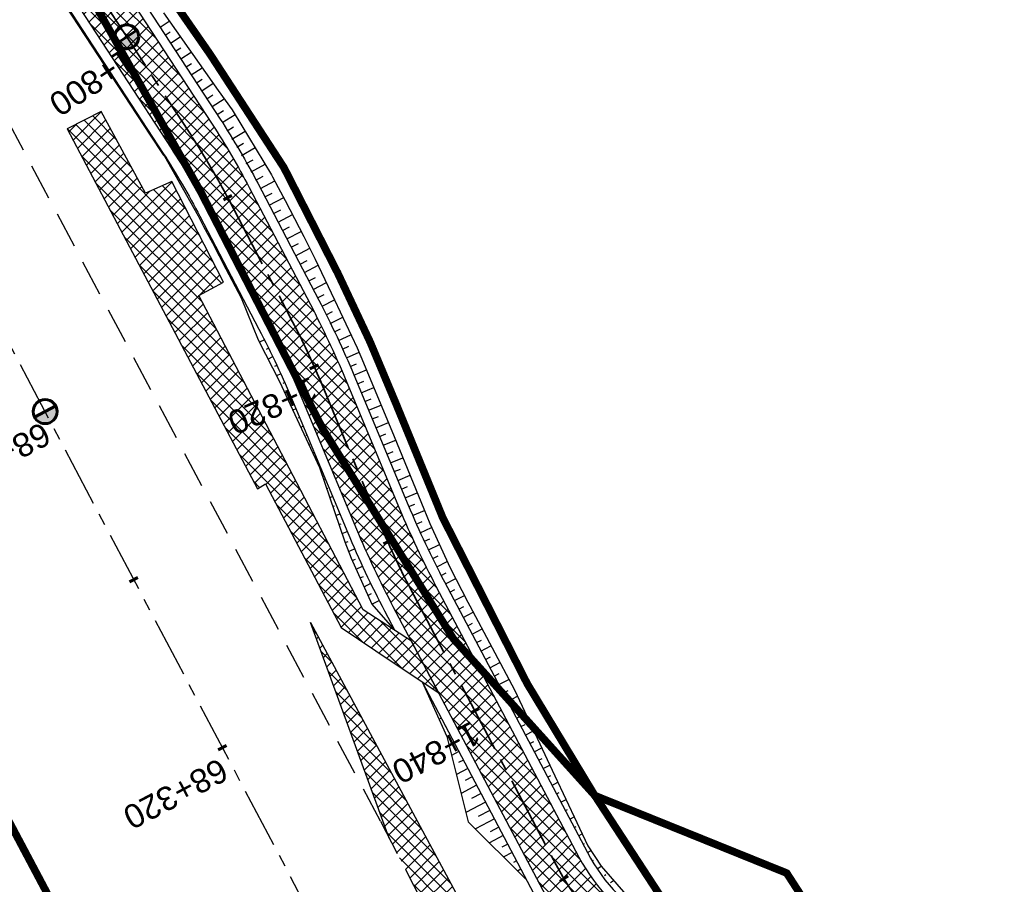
# Model space of a CAD drawing. Header units: metres. Extents: x 7529682 to 7533751, y 5721195 to 5727842.
# Tile 103 of 179: x 7530553 to 7530605, y 5726163 to 5726208. Entities that reach past the tile are written whole.
import ezdxf

# ---------------------------------------------------------------- set-up
doc = ezdxf.new("R2010")
doc.units = ezdxf.units.M
for name, pattern in [('817-dzialki-09-05-04$0$HIDDEN', [0.375, 0.25, -0.125]), ('ACAD_ISO05W100', [33, 24, -3, 0, -3, 0, -3]), ('CENTER', [50.8, 31.75, -6.35, 6.35, -6.35]), ('CENTER2', [28.575, 19.05, -3.175, 3.175, -3.175]), ('HIDDEN', [9.525, 6.35, -3.175])]:
    doc.linetypes.add(name, pattern=pattern)
for name, color, linetype in [('C-DROGI-SYTUACJA', 7, 'Continuous'), ('C-DROGI-SYTUACJA-ETYKIETY', 7, 'Continuous'), ('D-hatch-chodniki', 221, 'Continuous'), ('D-hatch-pobocza', 131, 'Continuous'), ('D-pobocza', 60, 'Continuous'), ('D-skarpa', 2, 'Continuous'), ('D-skarpa-kreskowanie', 2, 'Continuous')]:
    doc.layers.add(name, color=color, linetype=linetype)
for name, color, linetype, lineweight, true_color in [('D-ewidencja-numery', 7, 'Continuous', 50, 0x40ff00), ('D-hatch-ciag-pieszo-rowerowy', 7, 'Continuous', 13, 0xff9f80), ('D-LR-etap-III', 7, '817-dzialki-09-05-04$0$HIDDEN', 50, 0x00008f)]:
    doc.layers.add(name, color=color, linetype=linetype, lineweight=lineweight, true_color=true_color)
for name, color, linetype, lineweight in [('D-krawędzie', 3, 'Continuous', 30), ('D-obrzeża', 2, 'Continuous', 30), ('D-oś', 10, 'CENTER', 30), ('D-pas-drogowy', 7, 'ACAD_ISO05W100', 50)]:
    doc.layers.add(name, color=color, linetype=linetype, lineweight=lineweight)
doc.layers.add('poprzeczki', color=7, linetype='Continuous', true_color=0x0000c7)
doc.styles.get("Standard").update_dxf_attribs({"font": 'arial.ttf'})
pattern_1 = [(45, (0, 0), (-0.33675960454, 0.33675960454), []), (135, (0, 0), (-0.33675960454, -0.33675960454), [])]

# ---------------------------------------------------------------- blocks, each defined once
blk = doc.blocks.new('kilometraz')
at = {"linetype": 'ByBlock', "lineweight": -2}
blk.add_hatch(color=0, dxfattribs=at).paths.add_polyline_path([(0, -0.28125, 0.41421356), (0.28125, 0, 0.41421356), (0, 0.28125)])
at = {"color": 0, "linetype": 'ByBlock', "lineweight": -2}
blk.add_line((0, 0.28125), (0, -0.28125), dxfattribs=at)
blk.add_circle((0, 0), 0.28125, dxfattribs=at)
blk = doc.blocks.new('AeccTickLine')
at = {"color": 0, "linetype": 'ByBlock', "lineweight": -2}
blk.add_line((0, 1), (0, -1), dxfattribs=at)

msp = doc.modelspace()

# ---------------------------------------------------------------- hatches: boundary and pattern name
at = {"layer": 'D-hatch-chodniki', "true_color": 0x6e6e6e}
h = msp.add_hatch(dxfattribs=at)
h.set_pattern_fill('ANSI37', color=8, scale=0.15, style=0)
h.set_pattern_definition(pattern_1)
h.paths.add_polyline_path([(7530569.95, 5726176.26), (7530572.683, 5726174.422), (7530575.08, 5726172.81), (7530573.655, 5726175.53), (7530571.11, 5726177.18), (7530566.591, 5726185.821), (7530562.45, 5726193.74), (7530563.76, 5726194.44), (7530561.035, 5726199.74), (7530559.65, 5726199.11), (7530557.32, 5726203.42), (7530555.52, 5726202.51), (7530557.01, 5726199.688), (7530559.614, 5726194.768), (7530565.54, 5726183.56), (7530565.97, 5726183.81)])
at = {"layer": 'D-hatch-ciag-pieszo-rowerowy'}
h = msp.add_hatch(dxfattribs=at)
h.set_pattern_fill('ANSI37', color=256, scale=0.15, style=0)
h.set_pattern_definition(pattern_1)
edge = h.paths.add_edge_path()
edge.add_line((7530579.999, 5726163.494), (7530582.284, 5726164.519))
edge.add_line((7530582.284, 5726164.519), (7530574.938, 5726178.434))
edge.add_arc((7530619.154, 5726201.777), 50, 202.668, 207.8318, ccw=False)
edge.add_line((7530573.016, 5726182.508), (7530570.15, 5726189.371))
edge.add_arc((7530524.012, 5726170.102), 50, 22.668, 27.5934)
edge.add_line((7530568.325, 5726193.262), (7530565.111, 5726199.411))
edge.add_arc((7530529.661, 5726180.883), 40, 27.5934, 33.1309)
edge.add_line((7530563.158, 5726202.745), (7530555.511, 5726214.462))
edge.add_arc((7530589.008, 5726236.325), 40, 208.4475, 213.1309, ccw=False)
edge.add_line((7530553.837, 5726217.27), (7530543.028, 5726237.223))
edge.add_line((7530543.028, 5726237.223), (7530528.099, 5726266.319))
edge.add_line((7530528.099, 5726266.319), (7530507.524, 5726305.704))
edge.add_line((7530507.524, 5726305.704), (7530488.366, 5726341.909))
edge.add_line((7530488.366, 5726341.909), (7530485.291, 5726347.724))
edge.add_line((7530485.291, 5726347.724), (7530482.337, 5726347.963))
edge.add_line((7530482.337, 5726347.963), (7530486.156, 5726340.739))
edge.add_line((7530486.156, 5726340.739), (7530505.312, 5726304.54))
edge.add_line((7530505.312, 5726304.54), (7530525.878, 5726265.169))
edge.add_line((7530525.878, 5726265.169), (7530540.816, 5726236.057))
edge.add_line((7530540.816, 5726236.057), (7530551.688, 5726215.99))
edge.add_arc((7530586.858, 5726235.044), 40, 208.4475, 213.1309)
edge.add_line((7530553.361, 5726213.182), (7530560.998, 5726201.48))
edge.add_arc((7530527.501, 5726179.618), 40, 27.5934, 33.1309, ccw=False)
edge.add_line((7530562.951, 5726198.146), (7530566.06, 5726192.199))
edge.add_arc((7530521.747, 5726169.039), 50, 22.668, 27.5934, ccw=False)
edge.add_line((7530567.884, 5726188.309), (7530570.753, 5726181.44))
edge.add_arc((7530616.891, 5726200.71), 50, 202.668, 207.8318)
edge.add_line((7530572.675, 5726177.366), (7530579.999, 5726163.494))
h = msp.add_hatch(dxfattribs=at)
h.set_pattern_fill('ANSI37', color=256, scale=0.15, style=0)
h.set_pattern_definition(pattern_1)
h.paths.add_polyline_path([(7530586.407, 5726160.127, -0.144123), (7530582.467, 5726164.173), (7530582.284, 5726164.519), (7530579.999, 5726163.494), (7530580.714, 5726162.138, 0.101584), (7530584.546, 5726157.479), (7530584.686, 5726157.365, -0.100735), (7530588.495, 5726152.75), (7530588.874, 5726152.037, 0.045938), (7530594.228, 5726153.684), (7530593.364, 5726155.308, 0.143266), (7530591.402, 5726157.316)])
at = {"layer": 'D-hatch-pobocza'}
h = msp.add_hatch(dxfattribs=at)
h.set_pattern_fill('ANSI37', color=256, scale=0.15, style=0)
h.set_pattern_definition(pattern_1)
h.paths.add_polyline_path([(7530568.335, 5726176.526), (7530572.471, 5726165.171), (7530576.37, 5726157.785), (7530577.986, 5726158.574)])

# ---------------------------------------------------------------- linework, layer by layer
at = {"layer": 'C-DROGI-SYTUACJA', "color": 10, "linetype": 'CENTER2', "lineweight": 35, "ltscale": 0.2}
msp.add_lwpolyline([(7530424.44, 5726461.025), (7530444.82, 5726422.144), (7530467.787, 5726378.156), (7530487.261, 5726341.324), (7530506.418, 5726305.122), (7530526.989, 5726265.744), (7530541.922, 5726236.64), (7530552.763, 5726216.63, 0.020438), (7530554.436, 5726213.822), (7530562.078, 5726202.113, -0.024166), (7530564.031, 5726198.778), (7530567.392, 5726192.349, -0.021495), (7530568.851, 5726189.237), (7530572.059, 5726181.558, 0.022535), (7530573.596, 5726178.299), (7530581.269, 5726163.764, 0.096558), (7530584.871, 5726159.294), (7530589.549, 5726155.354, -0.108108), (7530591.633, 5726152.643), (7530599.06, 5726136.869, -0.193566)], format="xyb", dxfattribs=at)
at = {"layer": 'D-ewidencja-numery', "color": 12, "ltscale": 15, "true_color": 0xc70000}
msp.add_lwpolyline([(7530427.465, 5726462.62), (7530447.928, 5726424.388), (7530471.127, 5726379.921), (7530490.501, 5726343.033), (7530509.499, 5726306.733), (7530529.89, 5726267.244), (7530543.852, 5726238.99), (7530554.809, 5726218.944), (7530559.027, 5726212.223), (7530563.061, 5726206.41), (7530566.934, 5726200.464), (7530569.771, 5726194.902), (7530571.473, 5726191.282), (7530572.839, 5726188.025), (7530575.295, 5726182.035), (7530579.737, 5726173.306), (7530583.3, 5726167.41), (7530583.3, 5726167.41), (7530583.3, 5726167.41)], dxfattribs=at)
at = {"layer": 'D-krawędzie', "linetype": 'HIDDEN', "ltscale": 0.3, "flags": 128}
for points in [[(7530572.01, 5726166.06), (7530548.24, 5726210.73)], [(7530572.01, 5726166.06), (7530620.381, 5726072.761), (7530641.555, 5726032.008), (7530660.961, 5725995.07), (7530689.128, 5725941.54), (7530707.336, 5725907.032), (7530725.256, 5725873.093), (7530743.97, 5725837.654), (7530770.527, 5725787.119), (7530787.864, 5725754.267), (7530809.898, 5725712.542), (7530824.739, 5725684.389), (7530840.856, 5725653.693), (7530860.675, 5725616.154), (7530865.283, 5725607.394), (7530878.05, 5725583.08), (7530918.172, 5725507.178), (7530950.163, 5725446.305), (7530993.419, 5725364.265), (7531022.766, 5725308.719), (7531053.81, 5725249.872), (7531081.166, 5725197.875), (7531103.902, 5725154.541), (7531128.123, 5725108.448), (7531149.3, 5725068.25), (7531167.38, 5725033.767), (7531197.165, 5724976.988), (7531228.151, 5724918.034), (7531253.153, 5724870.491), (7531286.796, 5724806.654), (7531306.74, 5724768.665), (7531335.094, 5724714.652), (7531357.319, 5724672.439), (7531373.645, 5724641.454), (7531392.162, 5724605.999), (7531418.48, 5724555.853), (7531439.727, 5724515.582), (7531468.399, 5724461.077), (7531491.782, 5724416.528), (7531531.99, 5724339.833), (7531557.227, 5724291.659), (7531569.852, 5724267.577), (7531591.376, 5724226.548), (7531610.004, 5724191.103), (7531616.883, 5724177.999), (7531629.985, 5724153.025), (7531641.007, 5724132.022), (7531664.906, 5724087.617), (7531677.644, 5724064.786), (7531683.112, 5724054.988), (7531686.753, 5724048.18), (7531695.448, 5724031.697), (7531703.749, 5724015.917), (7531709.214, 5724005.514), (7531719.389, 5723986.147), (7531726.295, 5723973), (7531732.741, 5723960.736), (7531735.13, 5723956.19)]]:
    msp.add_lwpolyline(points, dxfattribs=at)
at = {"layer": 'D-krawędzie', "color": 7, "linetype": 'ByBlock'}
msp.add_lwpolyline([(7530569.95, 5726176.26), (7530572.683, 5726174.422), (7530575.08, 5726172.81), (7530573.655, 5726175.53), (7530571.11, 5726177.18), (7530566.591, 5726185.821), (7530562.45, 5726193.74), (7530563.76, 5726194.44), (7530561.035, 5726199.74), (7530559.65, 5726199.11), (7530557.32, 5726203.42), (7530555.52, 5726202.51), (7530557.01, 5726199.688), (7530559.614, 5726194.768), (7530565.54, 5726183.56), (7530565.97, 5726183.81)], close=True, dxfattribs=at)
at = {"layer": 'D-LR-etap-III', "ltscale": 10, "flags": 128}
msp.add_lwpolyline([(7531750.474, 5723895.103, 0.4, 0.4, 0), (7531750.505, 5723895.13, 0.4, 0.4, 0), (7531682.71, 5724022.92, 0.4, 0.4, 0), (7531619.177, 5724147.204, 0.4, 0.4, 0), (7531592.309, 5724198.489, 0.4, 0.4, 0), (7531553.264, 5724272.919, 0.4, 0.4, 0), (7531504.02, 5724366.79, 0.4, 0.4, 0), (7531482.09, 5724407.62, 0.4, 0.4, 0), (7531412.35, 5724541.183, 0.4, 0.4, 0), (7531388.464, 5724586.93, 0.4, 0.4, 0), (7531345.12, 5724669.94, 0.4, 0.4, 0), (7531127.66, 5725081.67, 0.4, 0.4, 0), (7531059.253, 5725211.041, 0.4, 0.4, 0), (7531008.007, 5725307.954, 0.4, 0.4, 0), (7530964.182, 5725390.836, 0.4, 0.4, 0), (7530914.557, 5725484.684, 0.4, 0.4, 0), (7530865.243, 5725577.494, 0.4, 0.4, 0), (7530840.085, 5725624.059, 0.4, 0.4, 0), (7530802.56, 5725694.925, 0.4, 0.4, 0), (7530755.54, 5725787.51, 0.4, 0.4, 0), (7530708.718, 5725876.303, 0.4, 0.4, 0), (7530695.12, 5725902.09, 0.4, 0.4, 0), (7530642.914, 5726001.078, 0.4, 0.4, 0), (7530634.935, 5726016.147, 0.4, 0.4, 0), (7530610.82, 5726061.93, 0.4, 0.4, 0), (7530610.82, 5726061.93, 0.4, 0.4, 0), (7530607.21, 5726063.51, 0.4, 0.4, 0), (7530597.42, 5726080.68, 0.4, 0.4, 0), (7530591.16, 5726088.44, 0.4, 0.4, 0), (7530581.28, 5726107.21, 0.4, 0.4, 0), (7530571.29, 5726130.56, 0.4, 0.4, 0), (7530549.555, 5726171.527, 0.4, 0.4, 0), (7530531.014, 5726206.474, 0.4, 0.4, 0), (7530516.461, 5726236.017, 0.4, 0.4, 0), (7530500.799, 5726266.141, 0.4, 0.4, 0), (7530491.35, 5726283.94, 0.4, 0.4, 0), (7530482.4, 5726303.41, 0.4, 0.4, 0), (7530482.4, 5726303.41, 0.4, 0.4, 0), (7530450.41, 5726357.28, 0.4, 0.4, 0), (7530397.759, 5726458.5, 0.4, 0.4, 0), (7530334.708, 5726583.665, 0.4, 0.4, 0), (7530303.939, 5726645.168, 0.4, 0.4, 0), (7530300.51, 5726651.778, 0.4, 0.4, 0), (7530289.214, 5726671.967, 0.4, 0.4, 0), (7530281.54, 5726685.57, 0.4, 0.4, 0), (7530261.371, 5726724.163, 0.4, 0.4, 0), (7530254.03, 5726738.21, 0.4, 0.4, 0), (7530197.22, 5726845.06, 0.4, 0.4, 0), (7530194.71, 5726849.15, 0.4, 0.4, 0), (7530195.92, 5726850.75, 0.4, 0.4, 0), (7530170.547, 5726892.961, 0.4, 0.4, 0), (7530143.175, 5726945.066, 0.4, 0.4, 0), (7530105.06, 5727018.32, 0.4, 0.4, 0), (7530100.06, 5727027.16, 0.4, 0.4, 0), (7530062.319, 5727099.625, 0.4, 0.4, 0), (7530015.379, 5727189.42, 0.4, 0.4, 0), (7529983.208, 5727250.207, 0.4, 0.4, 0), (7529953.284, 5727306.747, 0.4, 0.4, 0), (7529900.671, 5727406.159, 0.4, 0.4, 0), (7529890.63, 5727425.131, 0.4, 0.4, 0), (7529875.155, 5727454.426, 0.4, 0.4, 0), (7529857.56, 5727487.787, 0.4, 0.4, 0), (7529835.194, 5727530.193, 0.4, 0.4, 0), (7529811.741, 5727574.662, 0.4, 0.4, 0), (7529792.102, 5727611.923, 0.4, 0.4, 0), (7529768.066, 5727657.47, 0.4, 0.4, 0), (7529755.211, 5727682.131, 0.4, 0.4, 0), (7529753.31, 5727681.13, 0.4, 0.4, 0), (7529739.21, 5727707.77, 0.4, 0.4, 0), (7529735.395, 5727711.252, 0.4, 0.4, 0), (7529725.42, 5727730.2, 0.4, 0.4, 0), (7529723.55, 5727729.88, 0.4, 0.4, 0), (7529695.567, 5727782.932, 0.4, 0.4, 0), (7529717.68, 5727794.024, 0.4, 0.4, 0), (7529736.275, 5727758.647, 0.4, 0.4, 0), (7529736.275, 5727758.647, 0.4, 0.4, 0), (7529744.511, 5727750.406, 0.4, 0.4, 0), (7529744.511, 5727750.406, 0.4, 0.4, 0), (7529750.283, 5727738.55, 0.4, 0.4, 0), (7529777.109, 5727687.569, 0.4, 0.4, 0), (7529796.515, 5727651.33, 0.4, 0.4, 0), (7529814.938, 5727616.793, 0.4, 0.4, 0), (7529839.007, 5727572.304, 0.4, 0.4, 0), (7529860.618, 5727532.509, 0.4, 0.4, 0), (7529882.349, 5727491.504, 0.4, 0.4, 0), (7529904.865, 5727449.096, 0.4, 0.4, 0), (7529920.747, 5727418.885, 0.4, 0.4, 0), (7529946.677, 5727368.547, 0.4, 0.4, 0), (7529972.025, 5727320.573, 0.4, 0.4, 0), (7529987.74, 5727290.153, 0.4, 0.4, 0), (7529996.497, 5727273.662, 0.4, 0.4, 0), (7530017.541, 5727234.203, 0.4, 0.4, 0), (7530033.054, 5727204.864, 0.4, 0.4, 0), (7530051.623, 5727170.223, 0.4, 0.4, 0), (7530069.277, 5727137.016, 0.4, 0.4, 0), (7530089.385, 5727097.534, 0.4, 0.4, 0), (7530109.713, 5727060.747, 0.4, 0.4, 0), (7530136.77, 5727011.64, 0.4, 0.4, 0), (7530162.447, 5726962.744, 0.4, 0.4, 0), (7530187.674, 5726916.992, 0.4, 0.4, 0), (7530207.821, 5726879.335, 0.4, 0.4, 0), (7530230.626, 5726834.519, 0.4, 0.4, 0), (7530262.288, 5726776.618, 0.4, 0.4, 0), (7530277.51, 5726760.213, 0.4, 0.4, 0), (7530286.037, 5726744.107, 0.4, 0.4, 0), (7530288.097, 5726735.884, 0.4, 0.4, 0), (7530290.394, 5726725.047, 0.4, 0.4, 0), (7530296.177, 5726713.583, 0.4, 0.4, 0), (7530302.726, 5726701.182, 0.4, 0.4, 0), (7530325.685, 5726657.466, 0.4, 0.4, 0), (7530343.244, 5726623.649, 0.4, 0.4, 0), (7530360.23, 5726591.747, 0.4, 0.4, 0), (7530383.209, 5726548.059, 0.4, 0.4, 0), (7530406.018, 5726503.606, 0.4, 0.4, 0), (7530427.465, 5726462.62, 0.4, 0.4, 0), (7530447.928, 5726424.388, 0.4, 0.4, 0), (7530471.127, 5726379.921, 0.4, 0.4, 0), (7530490.501, 5726343.033, 0.4, 0.4, 0), (7530509.499, 5726306.733, 0.4, 0.4, 0), (7530529.89, 5726267.244, 0.4, 0.4, 0), (7530543.852, 5726238.99, 0.4, 0.4, 0), (7530554.809, 5726218.944, 0.4, 0.4, 0), (7530559.027, 5726212.223, 0.4, 0.4, 0), (7530563.061, 5726206.41, 0.4, 0.4, 0), (7530566.934, 5726200.464, 0.4, 0.4, 0), (7530569.771, 5726194.902, 0.4, 0.4, 0), (7530571.473, 5726191.282, 0.4, 0.4, 0), (7530572.839, 5726188.025, 0.4, 0.4, 0), (7530575.295, 5726182.035, 0.4, 0.4, 0), (7530579.737, 5726173.306, 0.4, 0.4, 0), (7530583.3, 5726167.41, 0.4, 0.4, 0), (7530593.4, 5726163.33, 0.4, 0.4, 0), (7530598.618, 5726155.264, 0.4, 0.4, 0), (7530608.258, 5726140.497, 0.4, 0.4, 0), (7530603.27, 5726136.83, 0.4, 0.4, 0), (7530606.53, 5726131.84, 0.4, 0.4, 0), (7530604.239, 5726124.217, 0.4, 0.4, 0), (7530605.847, 5726121.63, 0.4, 0.4, 0), (7530608.972, 5726116.164, 0.4, 0.4, 0), (7530618.114, 5726097.791, 0.4, 0.4, 0), (7530651.213, 5726034.96, 0.4, 0.4, 0), (7530670.244, 5725998.611, 0.4, 0.4, 0), (7530698.075, 5725945.953, 0.4, 0.4, 0), (7530716.506, 5725911.305, 0.4, 0.4, 0), (7530735.223, 5725875.667, 0.4, 0.4, 0), (7530752.504, 5725842.155, 0.4, 0.4, 0), (7530778.311, 5725793.501, 0.4, 0.4, 0), (7530797.5, 5725756.382, 0.4, 0.4, 0), (7530812.519, 5725728.289, 0.4, 0.4, 0), (7530820.039, 5725713.16, 0.4, 0.4, 0), (7530822.422, 5725710.194, 0.4, 0.4, 0), (7530833.155, 5725688.801, 0.4, 0.4, 0), (7530849.629, 5725656.159, 0.4, 0.4, 0), (7530867.983, 5725621.964, 0.4, 0.4, 0), (7530872.63, 5725612.888, 0.4, 0.4, 0), (7530880.354, 5725597.595, 0.4, 0.4, 0), (7530883.839, 5725593.389, 0.4, 0.4, 0), (7530891.782, 5725587.763, 0.4, 0.4, 0), (7530895.039, 5725584.281, 0.4, 0.4, 0), (7530897.034, 5725580.941, 0.4, 0.4, 0), (7530900.952, 5725579.946, 0.4, 0.4, 0), (7530904.81, 5725571.977, 0.4, 0.4, 0), (7530903.682, 5725568.566, 0.4, 0.4, 0), (7530908.901, 5725558.845, 0.4, 0.4, 0), (7530910.252, 5725545.672, 0.4, 0.4, 0), (7530912.873, 5725538.646, 0.4, 0.4, 0), (7530945.278, 5725478.464, 0.4, 0.4, 0), (7530959.692, 5725450.246, 0.4, 0.4, 0), (7531002.827, 5725368.192, 0.4, 0.4, 0), (7531044.704, 5725290.314, 0.4, 0.4, 0), (7531064.099, 5725253.213, 0.4, 0.4, 0), (7531083.01, 5725216.678, 0.4, 0.4, 0), (7531113.013, 5725158.466, 0.4, 0.4, 0), (7531137.364, 5725113.071, 0.4, 0.4, 0), (7531150.831, 5725086.712, 0.4, 0.4, 0), (7531159.746, 5725076.641, 0.4, 0.4, 0), (7531166.31, 5725074.58, 0.4, 0.4, 0), (7531172.29, 5725062.58, 0.4, 0.4, 0), (7531170.59, 5725055.606, 0.4, 0.4, 0), (7531173.733, 5725044.081, 0.4, 0.4, 0), (7531215.342, 5724964.86, 0.4, 0.4, 0), (7531238.054, 5724921.685, 0.4, 0.4, 0), (7531262.39, 5724875.283, 0.4, 0.4, 0), (7531295.587, 5724811.266, 0.4, 0.4, 0), (7531348.488, 5724712.363, 0.4, 0.4, 0), (7531363.741, 5724682.684, 0.4, 0.4, 0), (7531366.987, 5724675.865, 0.4, 0.4, 0), (7531382.541, 5724646.111, 0.4, 0.4, 0), (7531401.299, 5724610.875, 0.4, 0.4, 0), (7531428.965, 5724558.862, 0.4, 0.4, 0), (7531449.111, 5724520.398, 0.4, 0.4, 0), (7531477.293, 5724465.831, 0.4, 0.4, 0), (7531500.996, 5724421.113, 0.4, 0.4, 0), (7531512.122, 5724400.549, 0.4, 0.4, 0), (7531513.782, 5724396.757, 0.4, 0.4, 0), (7531526.32, 5724379.39, 0.4, 0.4, 0), (7531566.784, 5724302.736, 0.4, 0.4, 0), (7531612.277, 5724225.61, 0.4, 0.4, 0), (7531620.493, 5724210.548, 0.4, 0.4, 0), (7531631.578, 5724196.258, 0.4, 0.4, 0), (7531653.484, 5724152.434, 0.4, 0.4, 0), (7531661.151, 5724128.494, 0.4, 0.4, 0), (7531673.881, 5724101.186, 0.4, 0.4, 0), (7531684.691, 5724081.184, 0.4, 0.4, 0), (7531699.212, 5724051.17, 0.4, 0.4, 0), (7531704.034, 5724040.584, 0.4, 0.4, 0), (7531704.034, 5724040.584, 0.4, 0.4, 0), (7531703.913, 5724037.17, 0.4, 0.4, 0), (7531736.42, 5723969.232, 0.4, 0.4, 0), (7531738.285, 5723967.699, 0.4, 0.4, 0), (7531742.181, 5723962.346, 0.4, 0.4, 0), (7531744.286, 5723958.616, 0.4, 0.4, 0), (7531755.393, 5723944.193, 0.4, 0.4, 0), (7531758.69, 5723936.76, 0.4, 0.4, 0), (7531780.08, 5723929.25, 0.4, 0.4, 0), (7531792.612, 5723906.338, 0.4, 0.4, 0), (7531792.612, 5723906.338, 0.4, 0.4, 0), (7531756.962, 5723883.055, 0.4, 0.4, 0), (7531750.46, 5723895.13, 0.4, 0.4, 0), (7531750.46, 5723895.13, 0, 0, 0)], format="xyseb", dxfattribs=at)
at = {"layer": 'D-obrzeża'}
for points in [[(7530425.547, 5726461.605), (7530445.927, 5726422.724), (7530468.894, 5726378.737), (7530488.366, 5726341.909), (7530507.524, 5726305.704), (7530528.099, 5726266.319), (7530543.028, 5726237.223), (7530553.837, 5726217.27, 0.020438), (7530555.511, 5726214.462), (7530563.158, 5726202.745, -0.024166), (7530565.111, 5726199.411), (7530568.325, 5726193.262, -0.021495), (7530570.15, 5726189.371), (7530573.016, 5726182.508, 0.022535), (7530574.938, 5726178.434), (7530582.467, 5726164.173, 0.144123), (7530586.407, 5726160.127), (7530591.402, 5726157.316, -0.143266), (7530593.364, 5726155.308), (7530594.228, 5726153.684)], [(7530423.333, 5726460.444), (7530443.712, 5726421.565), (7530466.681, 5726377.574), (7530486.156, 5726340.739), (7530505.312, 5726304.54), (7530525.878, 5726265.169), (7530540.816, 5726236.057), (7530551.688, 5726215.99, 0.020438), (7530553.361, 5726213.182), (7530560.998, 5726201.48, -0.024166), (7530562.951, 5726198.146), (7530566.06, 5726192.199, -0.021495), (7530567.884, 5726188.309), (7530570.753, 5726181.44, 0.022535), (7530572.675, 5726177.366), (7530580.714, 5726162.138, 0.101584), (7530584.546, 5726157.479), (7530584.686, 5726157.365, -0.100735), (7530588.495, 5726152.75), (7530588.874, 5726152.037)]]:
    msp.add_lwpolyline(points, format="xyb", dxfattribs=at)
at = {"layer": 'D-oś', "ltscale": 0.1}
msp.add_lwpolyline([(7530594.845, 5726110.895), (7530540.21, 5726214.45), (7530503.32, 5726286.651), (7530486.173, 5726319.196), (7530460.325, 5726368.218), (7530439.346, 5726408.03), (7530417.989, 5726448.552), (7530400.958, 5726480.914), (7530382.667, 5726515.602), (7530364.162, 5726550.682), (7530346.91, 5726583.371), (7530329.964, 5726615.378), (7530313.508, 5726646.548), (7530301.37, 5726669.551), (7530292.952, 5726685.471), (7530288.281, 5726694.304), (7530281.407, 5726707.304), (7530276.579, 5726716.435), (7530272.867, 5726724.055), (7530269.314, 5726731.231), (7530267.097, 5726735.47), (7530260.688, 5726747.65), (7530256.664, 5726755.22)], dxfattribs=at)
at = {"layer": 'D-pas-drogowy', "ltscale": 0.2, "flags": 128}
msp.add_lwpolyline([(7531633.019, 5724182.834, 0.4, 0.4, 0), (7531617.559, 5724211.608, 0.4, 0.4, 0), (7531566.784, 5724302.736, 0.4, 0.4, 0), (7531538.419, 5724356.47, 0.4, 0.4, 0), (7531526.32, 5724379.39, 0.4, 0.4, 0), (7531516.102, 5724393.607, 0.4, 0.4, 0.001485), (7531513.78, 5724396.838, 0.4, 0.4, 0), (7531501.87, 5724413.41, 0.4, 0.4, 0), (7531474.926, 5724464.508, 0.4, 0.4, 0), (7531446.2, 5724518.992, 0.4, 0.4, 0), (7531424.962, 5724559.262, 0.4, 0.4, 0), (7531398.444, 5724609.566, 0.4, 0.4, 0), (7531379.647, 5724645.216, 0.4, 0.4, 0), (7531365.23, 5724672.56, 0.4, 0.4, 0), (7531341.306, 5724717.915, 0.4, 0.4, 0), (7531312.9, 5724771.789, 0.4, 0.4, 0), (7531292.591, 5724810.307, 0.4, 0.4, 0), (7531259.392, 5724873.271, 0.4, 0.4, 0), (7531233.74, 5724921.923, 0.4, 0.4, 0), (7531203.073, 5724980.092, 0.4, 0.4, 0), (7531173.471, 5725036.225, 0.4, 0.4, 0), (7531168.27, 5725046.09, 0.4, 0.4, 0), (7531172.29, 5725062.58, 0.4, 0.4, 0), (7531166.31, 5725074.58, 0.4, 0.4, 0), (7531150.32, 5725079.6, 0.4, 0.4, 0), (7531141.5, 5725096.43, 0.4, 0.4, 0), (7531109.312, 5725157.814, 0.4, 0.4, 0), (7531086.641, 5725201.048, 0.4, 0.4, 0), (7531059.198, 5725253.384, 0.4, 0.4, 0), (7531028.207, 5725312.489, 0.4, 0.4, 0), (7530999.105, 5725367.99, 0.4, 0.4, 0), (7530956.248, 5725449.725, 0.4, 0.4, 0), (7530924.398, 5725510.464, 0.4, 0.4, 0), (7530897.51, 5725561.74, 0.4, 0.4, 0), (7530894.46, 5725566.14, 0.4, 0.4, 0), (7530892.16, 5725570.49, 0.4, 0.4, 0), (7530869.363, 5725613.307, 0.4, 0.4, 0), (7530861.694, 5725627.705, 0.4, 0.4, 0), (7530852.74, 5725644.52, 0.4, 0.4, 0), (7530831.51, 5725684.2, 0.4, 0.4, 0), (7530811.13, 5725722.52, 0.4, 0.4, 0), (7530792.348, 5725757.941, 0.4, 0.4, 0), (7530768.03, 5725803.8, 0.4, 0.4, 0), (7530748.769, 5725840.179, 0.4, 0.4, 0), (7530727.7, 5725879.97, 0.4, 0.4, 0), (7530712.098, 5725909.545, 0.4, 0.4, 0), (7530693.644, 5725944.645, 0.4, 0.4, 0), (7530665.702, 5725997.539, 0.4, 0.4, 0), (7530641.76, 5726042.88, 0.4, 0.4, 0), (7530616.5, 5726091.48, 0.4, 0.4, 0), (7530604.628, 5726114.32, 0.4, 0.4, -0.007763), (7530602.5, 5726118.43, 0.4, 0.4, 0), (7530603.992, 5726123.395, 0.4, 0.4, 0), (7530606.53, 5726131.84, 0.4, 0.4, 0), (7530603.27, 5726136.83, 0.4, 0.4, 0), (7530593.776, 5726151.369, 0.4, 0.4, 0), (7530590.203, 5726156.84, 0.4, 0.4, 0), (7530583.3, 5726167.41, 0.4, 0.4, 0), (7530580.578, 5726170.428, 0.4, 0.4, 0), (7530575.85, 5726175.67, 0.4, 0.4, 0), (7530569.01, 5726186.66, 0.4, 0.4, 0), (7530562.555, 5726199.189, 0.4, 0.4, 0), (7530555.67, 5726211.39, 0.4, 0.4, 0), (7530548.29, 5726224.23, 0.4, 0.4, 0), (7530540.58, 5726237.71, 0.4, 0.4, 0), (7530532.68, 5726252.65, 0.4, 0.4, 0), (7530524.06, 5726269.35, 0.4, 0.4, 0), (7530502.82, 5726309.91, 0.4, 0.4, 0), (7530488.83, 5726336.63, 0.4, 0.4, 0), (7530466.03, 5726380.16, 0.4, 0.4, 0), (7530438.47, 5726432.77, 0.4, 0.4, 0), (7530424.53, 5726459.09, 0.4, 0.4, 0), (7530401.63, 5726502.97, 0.4, 0.4, 0), (7530383.38, 5726538.06, 0.4, 0.4, 0), (7530353.97, 5726593.52, 0.4, 0.4, 0), (7530338.47, 5726622.74, 0.4, 0.4, 0), (7530322.01, 5726653.88, 0.4, 0.4, 0), (7530297.54, 5726700.33, 0.4, 0.4, 0), (7530287.38, 5726719.6, 0.4, 0.4, 0), (7530285.95, 5726722.316, 0.4, 0.4, 0), (7530280.26, 5726733.12, 0.4, 0.4, 0), (7530266.73, 5726758.74, 0.4, 0.4, 0), (7530260.42, 5726770.47, 0.4, 0.4, 0), (7530253.25, 5726783.82, 0.4, 0.4, 0), (7530244.95, 5726799.33, 0.4, 0.4, 0), (7530239.39, 5726808.49, 0.4, 0.4, 0), (7530238.29, 5726807.9, 0.4, 0.4, 0), (7530218.11, 5726850.67, 0.4, 0.4, 0), (7530175.907, 5726928.168, 0.4, 0.4, 0), (7530096.68, 5727076.15, 0.4, 0.4, 0), (7530094.68, 5727079.89, 0.4, 0.4, 0), (7530064.597, 5727135.523, 0.4, 0.4, 0), (7530046.731, 5727168.892, 0.4, 0.4, 0), (7530025.803, 5727208.461, 0.4, 0.4, 0), (7530012.847, 5727232.979, 0.4, 0.4, 0), (7529994.15, 5727268.45, 0.4, 0.4, 0), (7529981.671, 5727291.93, 0.4, 0.4, 0), (7529949.89, 5727351.73, 0.4, 0.4, 0), (7529924.75, 5727399.03, 0.4, 0.4, 0), (7529915.516, 5727417.1, 0.4, 0.4, 0), (7529885.83, 5727475.19, 0.4, 0.4, 0), (7529862.56, 5727519.97, 0.4, 0.4, 0), (7529852.985, 5727538.191, 0.4, 0.4, 0), (7529836.513, 5727569.511, 0.4, 0.4, 0), (7529815.369, 5727609.141, 0.4, 0.4, 0), (7529792.795, 5727651.247, 0.4, 0.4, 0), (7529774.199, 5727685.858, 0.4, 0.4, 0), (7529746.966, 5727736.059, 0.4, 0.4, 0), (7529733.92, 5727757.62, 0.4, 0.4, 0), (7529708.607, 5727806.389, 0.4, 0.4, 0), (7529688.492, 5727796.345, 0.4, 0.4, 0), (7529723.55, 5727729.88, 0.4, 0.4, 0), (7529725.42, 5727730.2, 0.4, 0.4, 0), (7529735.38, 5727711.28, 0.4, 0.4, 0), (7529739.21, 5727707.77, 0.4, 0.4, 0), (7529753.31, 5727681.13, 0.4, 0.4, 0), (7529755.178, 5727682.114, 0.4, 0.4, 0), (7529792.102, 5727611.923, 0.4, 0.4, 0), (7529811.741, 5727574.662, 0.4, 0.4, 0), (7529835.194, 5727530.193, 0.4, 0.4, 0), (7529857.56, 5727487.787, 0.4, 0.4, 0), (7529875.155, 5727454.426, 0.4, 0.4, 0), (7529890.63, 5727425.131, 0.4, 0.4, 0), (7529900.671, 5727406.159, 0.4, 0.4, 0), (7529953.284, 5727306.747, 0.4, 0.4, 0), (7529983.208, 5727250.207, 0.4, 0.4, 0), (7530015.379, 5727189.42, 0.4, 0.4, 0), (7530062.319, 5727099.625, 0.4, 0.4, 0), (7530100.06, 5727027.16, 0.4, 0.4, 0), (7530105.06, 5727018.32, 0.4, 0.4, 0), (7530143.175, 5726945.066, 0.4, 0.4, 0), (7530170.547, 5726892.961, 0.4, 0.4, 0), (7530195.92, 5726850.75, 0.4, 0.4, 0), (7530194.71, 5726849.15, 0.4, 0.4, 0), (7530197.22, 5726845.06, 0.4, 0.4, 0), (7530254.03, 5726738.21, 0.4, 0.4, 0), (7530261.371, 5726724.163, 0.4, 0.4, 0), (7530281.54, 5726685.57, 0.4, 0.4, 0), (7530289.214, 5726671.967, 0.4, 0.4, 0), (7530300.51, 5726651.778, 0.4, 0.4, 0), (7530303.939, 5726645.168, 0.4, 0.4, 0), (7530334.708, 5726583.665, 0.4, 0.4, 0), (7530397.759, 5726458.5, 0.4, 0.4, 0), (7530450.41, 5726357.28, 0.4, 0.4, 0), (7530482.4, 5726303.41, 0.4, 0.4, 0), (7530483.688, 5726301.003, 0.4, 0.4, 0), (7530491.35, 5726283.94, 0.4, 0.4, 0), (7530512.67, 5726243.78, 0.4, 0.4, 0), (7530529.43, 5726209.46, 0.4, 0.4, 0), (7530571.29, 5726130.56, 0.4, 0.4, 0), (7530581.28, 5726107.21, 0.4, 0.4, 0), (7530591.16, 5726088.44, 0.4, 0.4, 0), (7530597.42, 5726080.68, 0.4, 0.4, 0), (7530607.21, 5726063.51, 0.4, 0.4, 0), (7530610.82, 5726061.93, 0.4, 0.4, 0), (7530634.935, 5726016.147, 0.4, 0.4, 0), (7530642.914, 5726001.078, 0.4, 0.4, 0), (7530695.12, 5725902.09, 0.4, 0.4, 0), (7530708.718, 5725876.303, 0.4, 0.4, 0), (7530755.54, 5725787.51, 0.4, 0.4, 0), (7530802.56, 5725694.925, 0.4, 0.4, 0), (7530840.085, 5725624.059, 0.4, 0.4, 0), (7530865.243, 5725577.494, 0.4, 0.4, 0), (7530914.557, 5725484.684, 0.4, 0.4, 0), (7530964.182, 5725390.836, 0.4, 0.4, 0), (7531008.007, 5725307.954, 0.4, 0.4, 0), (7531059.253, 5725211.041, 0.4, 0.4, 0), (7531127.66, 5725081.67, 0.4, 0.4, 0), (7531345.12, 5724669.94, 0.4, 0.4, 0), (7531388.464, 5724586.93, 0.4, 0.4, 0), (7531412.35, 5724541.183, 0.4, 0.4, 0), (7531482.09, 5724407.62, 0.4, 0.4, 0), (7531504.02, 5724366.79, 0.4, 0.4, 0), (7531519.374, 5724337.52, 0.4, 0.4, 0), (7531563.749, 5724252.932, 0.4, 0.4, 0), (7531602.175, 5724179.681, 0.4, 0.4, 0), (7531619.177, 5724147.204, 0.4, 0.4, 0), (7531625.038, 5724135.635, 0.4, 0.4, 0), (7531656.796, 5724073.316, 0.4, 0.4, 0), (7531675.12, 5724037.36, 0.4, 0.4, 0), (7531682.71, 5724022.92, 0.4, 0.4, 0), (7531705.565, 5723979.811, 0.4, 0.4, 0), (7531736.606, 5723921.262, 0.4, 0.4, 0), (7531750.46, 5723895.13, 0.4, 0.4, 0), (7531740.77, 5723886.56, 0.4, 0.4, 0), (7531732.86, 5723885, 0.4, 0.4, 0), (7531722.18, 5723887.77, 0.4, 0.4, 0), (7531729.87, 5723862.17, 0.4, 0.4, 0), (7531742.92, 5723861.93, 0.4, 0.4, 0), (7531763.71, 5723859.52, 0.4, 0.4, 0), (7531768.42, 5723854.12, 0.4, 0.4, 0), (7531787.42, 5723817.97, 0.4, 0.4, 0), (7531795.57, 5723809.82, 0.4, 0.4, 0), (7531816.347, 5723819.85, 0.4, 0.4, 0), (7531816.347, 5723819.85, 0.4, 0.4, 0), (7531805.06, 5723843.23, 0.4, 0.4, 0), (7531803.61, 5723886.23, 0.4, 0.4, 0), (7531803.61, 5723886.23, 0.4, 0.4, 0), (7531780.08, 5723929.25, 0.4, 0.4, 0), (7531758.69, 5723936.76, 0.4, 0.4, 0), (7531749.359, 5723946.412, 0.4, 0.4, 0), (7531742.71, 5723953.29, 0.4, 0.4, 0), (7531735.177, 5723967.878, 0.4, 0.4, 0), (7531722.37, 5723992.68, 0.4, 0.4, 0), (7531705.042, 5724030.886, 0.4, 0.4, 0), (7531699.47, 5724043.17, 0.4, 0.4, 0), (7531692.69, 5724058.11, 0.4, 0.4, 0), (7531679.672, 5724084.017, 0.4, 0.4, 0), (7531674.55, 5724094.21, 0.4, 0.4, 0), (7531666.633, 5724114.003, 0.4, 0.4, 0), (7531649, 5724153.82, 0.4, 0.4, 0), (7531641.49, 5724149.34, 0.4, 0.4, 0), (7531626.04, 5724179.34, 0.4, 0.4, 0), (7531633.03, 5724182.84, 0, 0, 0)], format="xyseb", dxfattribs=at)
at = {"layer": 'D-pobocza'}
for points in [[(7530324.032, 5726655.814), (7530341.472, 5726622.699), (7530358.39, 5726590.299), (7530381.354, 5726547.095), (7530404.5, 5726502.816), (7530425.99, 5726461.837), (7530446.37, 5726422.955), (7530469.336, 5726378.97), (7530488.808, 5726342.142), (7530507.967, 5726305.936), (7530528.543, 5726266.549), (7530543.47, 5726237.456), (7530554.277, 5726217.509, 0.020438), (7530555.929, 5726214.736), (7530563.577, 5726203.019, -0.024166), (7530565.554, 5726199.643), (7530568.768, 5726193.493, -0.021495), (7530570.611, 5726189.564), (7530573.478, 5726182.701, 0.022535), (7530575.38, 5726178.667), (7530582.909, 5726164.407)], [(7530320.936, 5726654.183), (7530338.372, 5726621.074), (7530355.294, 5726588.668), (7530378.258, 5726545.463), (7530401.399, 5726501.193), (7530422.89, 5726460.212), (7530443.269, 5726421.333), (7530466.238, 5726377.342), (7530485.714, 5726340.506), (7530504.869, 5726304.308), (7530525.434, 5726264.939), (7530540.374, 5726235.824), (7530551.248, 5726215.751, 0.020438), (7530552.942, 5726212.908), (7530560.579, 5726201.207, -0.024166), (7530562.508, 5726197.914), (7530565.617, 5726191.967, -0.021495), (7530567.423, 5726188.116), (7530570.292, 5726181.248, 0.022535), (7530572.232, 5726177.133), (7530572.779, 5726176.098)], [(7530582.909, 5726164.407, 0.144123), (7530586.652, 5726160.563), (7530591.647, 5726157.752, -0.143266), (7530593.805, 5726155.543), (7530594.702, 5726153.857)]]:
    msp.add_lwpolyline(points, format="xyb", dxfattribs=at)
for points in [[(7530572.471, 5726165.171), (7530568.335, 5726176.526), (7530577.986, 5726158.574), (7530576.314, 5726157.758)], [(7530574.203, 5726173.4), (7530580.272, 5726161.905)]]:
    msp.add_lwpolyline(points, dxfattribs=at)
at = {"layer": 'D-skarpa', "linetype": 'Continuous'}
for points in [[(7530552.905, 5726212.823), (7530554.413, 5726210.543), (7530554.413, 5726210.543), (7530559.889, 5726202.175), (7530560.576, 5726201.132), (7530560.639, 5726201.066), (7530562.414, 5726197.927), (7530562.414, 5726197.927), (7530562.708, 5726197.364), (7530563.176, 5726196.509), (7530563.868, 5726195.137), (7530564.687, 5726193.608), (7530565.586, 5726191.406), (7530566.71, 5726189.174), (7530567.037, 5726188.479), (7530568.799, 5726184.672), (7530570.143, 5726180.758), (7530570.477, 5726179.904), (7530571.565, 5726177.482), (7530572.779, 5726176.098)], [(7530560.593, 5726208.606), (7530563.478, 5726204.518), (7530564.209, 5726203.504), (7530564.265, 5726203.421), (7530566.282, 5726200.092), (7530566.339, 5726199.985), (7530566.639, 5726199.419), (7530567.004, 5726198.726), (7530567.978, 5726196.843), (7530568.587, 5726195.647), (7530569.603, 5726193.505), (7530570.789, 5726190.975), (7530571.127, 5726190.187), (7530572.737, 5726186.317), (7530574.298, 5726182.494), (7530574.607, 5726181.736), (7530575.685, 5726179.402), (7530576.611, 5726177.598), (7530576.724, 5726177.388), (7530579.066, 5726172.97), (7530581.199, 5726168.443), (7530582.936, 5726164.759), (7530583.636, 5726163.689), (7530583.636, 5726163.689), (7530584.937, 5726162.208)], [(7530574.203, 5726173.4), (7530575.517, 5726170.52), (7530576.629, 5726166.035), (7530579.659, 5726163.035), (7530579.659, 5726163.035), (7530579.674, 5726163.037)]]:
    msp.add_lwpolyline(points, dxfattribs=at)
at = {"layer": 'D-skarpa-kreskowanie', "linetype": 'Continuous'}
for p, q in [((7530560.418, 5726207.859, 107.747), (7530560.899, 5726208.173, 107.363)), ((7530560.691, 5726207.44, 107.755), (7530560.939, 5726207.602, 107.558)), ((7530560.964, 5726207.021, 107.764), (7530561.476, 5726207.355, 107.357)), ((7530561.237, 5726206.603, 107.772), (7530561.501, 5726206.775, 107.563)), ((7530561.511, 5726206.184, 107.781), (7530562.053, 5726206.538, 107.35)), ((7530561.784, 5726205.765, 107.79), (7530562.063, 5726205.947, 107.568)), ((7530562.057, 5726205.347, 107.798), (7530562.63, 5726205.72, 107.343)), ((7530562.331, 5726204.928, 107.807), (7530562.624, 5726205.12, 107.573)), ((7530562.604, 5726204.509, 107.816), (7530563.207, 5726204.903, 107.336)), ((7530562.877, 5726204.09, 107.824), (7530563.186, 5726204.292, 107.578)), ((7530563.15, 5726203.672, 107.833), (7530563.788, 5726204.088, 107.326)), ((7530563.424, 5726203.253, 107.842), (7530563.752, 5726203.467, 107.58)), ((7530563.689, 5726202.83, 107.849), (7530564.362, 5726203.262, 107.316)), ((7530563.942, 5726202.398, 107.855), (7530564.284, 5726202.612, 107.585)), ((7530564.195, 5726201.967, 107.86), (7530564.89, 5726202.39, 107.317)), ((7530564.448, 5726201.535, 107.865), (7530564.801, 5726201.745, 107.591)), ((7530564.701, 5726201.104, 107.871), (7530565.418, 5726201.518, 107.318)), ((7530564.954, 5726200.673, 107.876), (7530565.318, 5726200.877, 107.597)), ((7530565.206, 5726200.241, 107.881), (7530565.947, 5726200.645, 107.319)), ((7530565.459, 5726199.81, 107.887), (7530565.835, 5726200.009, 107.603)), ((7530565.697, 5726199.37, 107.89), (7530566.455, 5726199.766, 107.319)), ((7530565.928, 5726198.927, 107.891), (7530566.309, 5726199.126, 107.605)), ((7530566.16, 5726198.484, 107.892), (7530566.922, 5726198.882, 107.319)), ((7530566.391, 5726198.041, 107.891), (7530566.772, 5726198.24, 107.605)), ((7530566.623, 5726197.598, 107.889), (7530567.382, 5726197.994, 107.318)), ((7530566.855, 5726197.154, 107.888), (7530567.233, 5726197.352, 107.603)), ((7530567.086, 5726196.711, 107.886), (7530567.842, 5726197.106, 107.318)), ((7530567.318, 5726196.268, 107.883), (7530567.694, 5726196.465, 107.6)), ((7530567.549, 5726195.825, 107.88), (7530568.297, 5726196.216, 107.317)), ((7530567.781, 5726195.382, 107.876), (7530568.153, 5726195.576, 107.597)), ((7530568.013, 5726194.939, 107.873), (7530568.742, 5726195.32, 107.324)), ((7530568.244, 5726194.496, 107.869), (7530568.601, 5726194.682, 107.601)), ((7530568.476, 5726194.053, 107.866), (7530569.171, 5726194.416, 107.343)), ((7530568.707, 5726193.609, 107.862), (7530569.047, 5726193.787, 107.607)), ((7530568.939, 5726193.166, 107.859), (7530569.6, 5726193.512, 107.361)), ((7530569.156, 5726192.716, 107.855), (7530569.486, 5726192.883, 107.608)), ((7530569.373, 5726192.265, 107.852), (7530570.032, 5726192.59, 107.362)), ((7530569.59, 5726191.815, 107.848), (7530569.919, 5726191.972, 107.605)), ((7530565.904, 5726191.406, 107.727), (7530565.652, 5726191.275, 107.538)), ((7530569.807, 5726191.364, 107.845), (7530570.464, 5726191.669, 107.362)), ((7530566.121, 5726190.955, 107.724), (7530565.998, 5726190.894, 107.632)), ((7530570.024, 5726190.914, 107.842), (7530570.352, 5726191.061, 107.602)), ((7530570.231, 5726190.459, 107.838), (7530570.888, 5726190.744, 107.361)), ((7530566.338, 5726190.505, 107.72), (7530566.098, 5726190.388, 107.542)), ((7530566.555, 5726190.054, 107.716), (7530566.438, 5726190, 107.63)), ((7530570.428, 5726190, 107.835), (7530570.758, 5726190.138, 107.596)), ((7530570.622, 5726189.539, 107.831), (7530571.282, 5726189.814, 107.354)), ((7530566.772, 5726189.604, 107.713), (7530566.545, 5726189.501, 107.546)), ((7530566.984, 5726189.151, 107.709), (7530566.875, 5726189.103, 107.629)), ((7530570.815, 5726189.077, 107.828), (7530571.144, 5726189.215, 107.589)), ((7530567.181, 5726188.692, 107.705), (7530566.977, 5726188.606, 107.558)), ((7530571.007, 5726188.616, 107.824), (7530571.666, 5726188.891, 107.348)), ((7530567.375, 5726188.231, 107.702), (7530567.282, 5726188.192, 107.634)), ((7530571.2, 5726188.154, 107.821), (7530571.529, 5726188.292, 107.583)), ((7530567.568, 5726187.769, 107.698), (7530567.398, 5726187.699, 107.575)), ((7530571.393, 5726187.693, 107.817), (7530572.05, 5726187.968, 107.342)), ((7530567.761, 5726187.308, 107.695), (7530567.684, 5726187.276, 107.64)), ((7530571.585, 5726187.232, 107.814), (7530571.914, 5726187.369, 107.576)), ((7530567.953, 5726186.847, 107.691), (7530567.819, 5726186.79, 107.594)), ((7530571.778, 5726186.77, 107.81), (7530572.435, 5726187.045, 107.336)), ((7530568.146, 5726186.385, 107.688), (7530568.087, 5726186.361, 107.645)), ((7530571.971, 5726186.309, 107.807), (7530572.299, 5726186.446, 107.57)), ((7530572.163, 5726185.848, 107.803), (7530572.817, 5726186.121, 107.331)), ((7530568.339, 5726185.924, 107.684), (7530568.239, 5726185.882, 107.612)), ((7530572.356, 5726185.386, 107.8), (7530572.681, 5726185.522, 107.565)), ((7530568.531, 5726185.463, 107.68), (7530568.49, 5726185.445, 107.651)), ((7530568.724, 5726185.001, 107.677), (7530568.659, 5726184.974, 107.63)), ((7530572.549, 5726184.925, 107.796), (7530573.195, 5726185.195, 107.329)), ((7530568.917, 5726184.54, 107.673), (7530568.885, 5726184.527, 107.659)), ((7530572.742, 5726184.463, 107.792), (7530573.063, 5726184.598, 107.56)), ((7530569.016, 5726184.04, 107.673), (7530569.109, 5726184.078, 107.67)), ((7530572.934, 5726184.002, 107.789), (7530573.573, 5726184.269, 107.327)), ((7530569.179, 5726183.566, 107.7), (7530569.241, 5726183.591, 107.683)), ((7530573.127, 5726183.541, 107.785), (7530573.445, 5726183.673, 107.556)), ((7530569.342, 5726183.092, 107.728), (7530569.495, 5726183.156, 107.663)), ((7530573.32, 5726183.079, 107.782), (7530573.951, 5726183.343, 107.325)), ((7530569.505, 5726182.618, 107.755), (7530569.596, 5726182.656, 107.707)), ((7530573.512, 5726182.618, 107.778), (7530573.826, 5726182.749, 107.551)), ((7530573.706, 5726182.157, 107.775), (7530574.329, 5726182.419, 107.324)), ((7530569.667, 5726182.144, 107.782), (7530569.88, 5726182.233, 107.656)), ((7530569.83, 5726181.67, 107.81), (7530569.951, 5726181.721, 107.731)), ((7530573.904, 5726181.698, 107.771), (7530574.209, 5726181.831, 107.549)), ((7530574.112, 5726181.243, 107.767), (7530574.71, 5726181.513, 107.33)), ((7530569.993, 5726181.196, 107.837), (7530570.266, 5726181.31, 107.649)), ((7530574.33, 5726180.793, 107.764), (7530574.623, 5726180.93, 107.548)), ((7530570.157, 5726180.723, 107.863), (7530570.308, 5726180.786, 107.754)), ((7530570.34, 5726180.253, 107.871), (7530570.656, 5726180.39, 107.642)), ((7530574.548, 5726180.343, 107.76), (7530575.122, 5726180.621, 107.335)), ((7530570.53, 5726179.786, 107.879), (7530570.695, 5726179.859, 107.759)), ((7530574.766, 5726179.893, 107.756), (7530575.047, 5726180.034, 107.547)), ((7530570.737, 5726179.326, 107.885), (7530571.078, 5726179.483, 107.635)), ((7530574.984, 5726179.444, 107.753), (7530575.535, 5726179.728, 107.34)), ((7530570.944, 5726178.865, 107.892), (7530571.12, 5726178.949, 107.762)), ((7530575.207, 5726178.996, 107.749), (7530575.477, 5726179.138, 107.545)), ((7530575.44, 5726178.554, 107.745), (7530575.975, 5726178.836, 107.342)), ((7530571.15, 5726178.405, 107.898), (7530571.514, 5726178.583, 107.628)), ((7530575.674, 5726178.111, 107.742), (7530575.939, 5726178.251, 107.542)), ((7530571.358, 5726177.944, 107.905), (7530571.545, 5726178.039, 107.765)), ((7530575.907, 5726177.669, 107.738), (7530576.432, 5726177.946, 107.343)), ((7530571.565, 5726177.482, 107.911), (7530571.95, 5726177.683, 107.621)), ((7530576.14, 5726177.227, 107.735), (7530576.401, 5726177.365, 107.538)), ((7530576.374, 5726176.785, 107.731), (7530576.897, 5726177.061, 107.337)), ((7530576.607, 5726176.343, 107.728), (7530576.869, 5726176.481, 107.53)), ((7530576.841, 5726175.901, 107.724), (7530577.366, 5726176.178, 107.329)), ((7530577.074, 5726175.459, 107.721), (7530577.337, 5726175.597, 107.523)), ((7530577.308, 5726175.016, 107.717), (7530577.834, 5726175.294, 107.32)), ((7530577.541, 5726174.574, 107.714), (7530577.805, 5726174.713, 107.515)), ((7530577.774, 5726174.132, 107.71), (7530578.302, 5726174.411, 107.312)), ((7530578.008, 5726173.69, 107.707), (7530578.272, 5726173.829, 107.507)), ((7530578.241, 5726173.248, 107.703), (7530578.771, 5726173.527, 107.304)), ((7530578.475, 5726172.806, 107.699), (7530578.74, 5726172.946, 107.5)), ((7530578.708, 5726172.363, 107.696), (7530579.224, 5726172.636, 107.307)), ((7530578.942, 5726171.921, 107.692), (7530579.189, 5726172.052, 107.506)), ((7530574.887, 5726171.884, 107.596), (7530574.932, 5726171.908, 107.586)), ((7530579.175, 5726171.479, 107.689), (7530579.65, 5726171.73, 107.331)), ((7530575.212, 5726171.49, 107.572), (7530575.146, 5726171.455, 107.567)), ((7530575.445, 5726171.048, 107.568), (7530575.424, 5726171.036, 107.553)), ((7530579.409, 5726171.037, 107.685), (7530579.636, 5726171.157, 107.514)), ((7530575.679, 5726170.605, 107.565), (7530575.517, 5726170.52, 107.443)), ((7530579.642, 5726170.595, 107.682), (7530580.077, 5726170.824, 107.354)), ((7530575.912, 5726170.163, 107.561), (7530575.772, 5726170.089, 107.456)), ((7530579.875, 5726170.153, 107.678), (7530580.083, 5726170.262, 107.522)), ((7530576.145, 5726169.721, 107.558), (7530575.747, 5726169.511, 107.257)), ((7530580.109, 5726169.71, 107.675), (7530580.504, 5726169.919, 107.377)), ((7530576.379, 5726169.279, 107.554), (7530576.12, 5726169.142, 107.359)), ((7530580.342, 5726169.268, 107.671), (7530580.53, 5726169.367, 107.53)), ((7530580.576, 5726168.826, 107.668), (7530580.93, 5726169.013, 107.4)), ((7530576.612, 5726168.837, 107.551), (7530576.013, 5726168.52, 107.099)), ((7530576.846, 5726168.395, 107.547), (7530576.468, 5726168.195, 107.263)), ((7530580.809, 5726168.384, 107.664), (7530580.976, 5726168.472, 107.538)), ((7530577.079, 5726167.952, 107.544), (7530576.261, 5726167.52, 106.927)), ((7530581.043, 5726167.942, 107.661), (7530581.357, 5726168.108, 107.424)), ((7530577.313, 5726167.51, 107.54), (7530576.816, 5726167.248, 107.166)), ((7530581.276, 5726167.5, 107.657), (7530581.423, 5726167.577, 107.546)), ((7530577.546, 5726167.068, 107.537), (7530576.509, 5726166.52, 106.755)), ((7530581.509, 5726167.057, 107.654), (7530581.784, 5726167.202, 107.447)), ((7530577.779, 5726166.626, 107.533), (7530577.167, 5726166.303, 107.072)), ((7530581.743, 5726166.615, 107.65), (7530581.87, 5726166.682, 107.554)), ((7530578.013, 5726166.184, 107.53), (7530577.012, 5726165.656, 106.777)), ((7530581.976, 5726166.173, 107.646), (7530582.211, 5726166.297, 107.47)), ((7530578.48, 5726165.299, 107.523), (7530577.757, 5726164.918, 106.984)), ((7530578.246, 5726165.742, 107.526), (7530577.783, 5726165.497, 107.179)), ((7530582.21, 5726165.731, 107.643), (7530582.317, 5726165.788, 107.562)), ((7530582.443, 5726165.289, 107.639), (7530582.638, 5726165.392, 107.493)), ((7530578.713, 5726164.857, 107.519), (7530578.4, 5726164.692, 107.287)), ((7530582.677, 5726164.847, 107.636), (7530582.764, 5726164.893, 107.57)), ((7530578.947, 5726164.415, 107.516), (7530578.469, 5726164.163, 107.166)), ((7530582.915, 5726164.407, 107.632), (7530583.077, 5726164.496, 107.509)), ((7530579.18, 5726163.973, 107.512), (7530579.016, 5726163.886, 107.395)), ((7530583.161, 5726163.972, 107.628), (7530583.238, 5726164.018, 107.568)), ((7530579.414, 5726163.531, 107.508), (7530579.235, 5726163.437, 107.389)), ((7530583.48, 5726163.587, 107.628), (7530583.636, 5726163.689, 107.503)), ((7530583.804, 5726163.207, 107.627), (7530583.883, 5726163.262, 107.562)), ((7530579.647, 5726163.089, 107.505), (7530579.633, 5726163.081, 107.503)), ((7530584.128, 5726162.826, 107.627), (7530584.287, 5726162.947, 107.492))]:
    msp.add_line(p, q, dxfattribs=at)

# ---------------------------------------------------------------- block references
at = {"layer": 'C-DROGI-SYTUACJA-ETYKIETY', "color": 10, "linetype": 'Continuous', "lineweight": 60, "xscale": 2.249999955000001, "yscale": 2.249999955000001, "zscale": 2.249999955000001, "rotation": 297.8158615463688}
msp.add_blockref('kilometraz', (7530554.365, 5726187.621), dxfattribs=at)
at = {"layer": 'C-DROGI-SYTUACJA-ETYKIETY', "color": 2, "linetype": 'Continuous', "lineweight": 60, "xscale": 0.2499999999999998, "yscale": 0.2499999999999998, "zscale": 0.2499999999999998, "rotation": 297.8158615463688}
for p in [(7530559.031, 5726178.777), (7530563.697, 5726169.932)]:
    msp.add_blockref('AeccTickLine', p, dxfattribs=at)
at = {"layer": 'poprzeczki', "color": 10, "linetype": 'Continuous', "lineweight": 60, "xscale": 2.249999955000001, "yscale": 2.249999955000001, "zscale": 2.249999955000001, "rotation": 303.1308879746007}
msp.add_blockref('kilometraz', (7530558.663, 5726207.346), dxfattribs=at)
at = {"layer": 'poprzeczki', "color": 2, "linetype": 'Continuous', "lineweight": 60, "xscale": 0.25, "yscale": 0.25, "zscale": 0.25}
for p, rotation in [((7530563.978, 5726198.88), 297.7573631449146), ((7530568.533, 5726189.979), 293.8248210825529), ((7530572.403, 5726180.758), 293.915256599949), ((7530576.988, 5726171.873), 297.8318275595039), ((7530581.677, 5726163.041), 301.000743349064)]:
    msp.add_blockref('AeccTickLine', p, dxfattribs=dict(at, rotation=rotation))

# ---------------------------------------------------------------- texts
at = {"layer": 'C-DROGI-SYTUACJA-ETYKIETY', "color": 2}
for s, rotation, p in [('1+800', 213.1309, (7530558.554, 5726206.827)), ('1+820', 203.8248, (7530568.341, 5726189.484)), ('68+300', 207.8159, (7530554.208, 5726187.115)), ('1+840', 207.8318, (7530576.831, 5726171.367)), ('68+320', 207.8159, (7530563.541, 5726169.426))]:
    msp.add_text(s, height=1.25, rotation=rotation, dxfattribs=at).set_placement(p)

doc.saveas('drawing.dxf')
